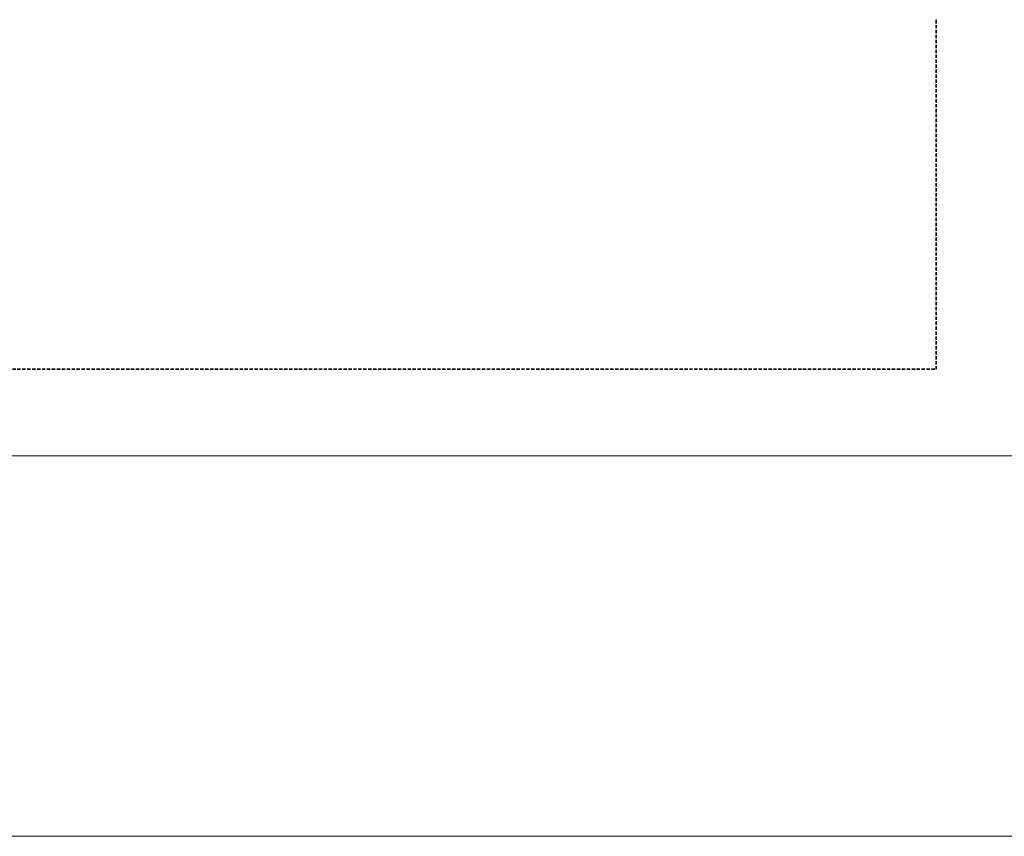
# Model space of a CAD drawing. Header units: millimetres. Extents: x 17747 to 112039, y -74980 to 446921.
# Tile 103 of 256: x 55113 to 55682, y -74980 to -74508. Entities that reach past the tile are written whole.
import ezdxf

# ---------------------------------------------------------------- set-up
doc = ezdxf.new("R2010")
doc.units = ezdxf.units.MM
doc.linetypes.add('phl_thick', pattern=[0])
doc.linetypes.add('VERDECKT', pattern=[9.525, 6.35, -3.175])
doc.layers.add('UT_SCHÉMA_ZPÁTEČKA', color=172, linetype='VERDECKT', lineweight=35)
doc.layers.add('VZT_50 POPIS - OBECNE', color=7, linetype='Continuous', lineweight=5)

msp = doc.modelspace()

# ---------------------------------------------------------------- linework, layer by layer
at = {"color": 0, "linetype": 'Continuous', "lineweight": -2}
msp.add_arc((55642.95, -74493.06), 15.1, 269.292, 270.708, dxfattribs=at)
at = {"layer": 'UT_SCHÉMA_ZPÁTEČKA', "ltscale": 0.3}
for p, q in [((55642.95, -74710.31), (55642.95, -74508.16)), ((48887.95, -74710.31), (55642.95, -74710.31))]:
    msp.add_line(p, q, dxfattribs=at)
at = {"layer": 'VZT_50 POPIS - OBECNE', "linetype": 'phl_thick'}
for p, q in [((28093.07, -74760.31), (56167.95, -74760.31)), ((28093.07, -74980.31), (56167.95, -74980.31))]:
    msp.add_line(p, q, dxfattribs=at)

doc.saveas('drawing.dxf')
